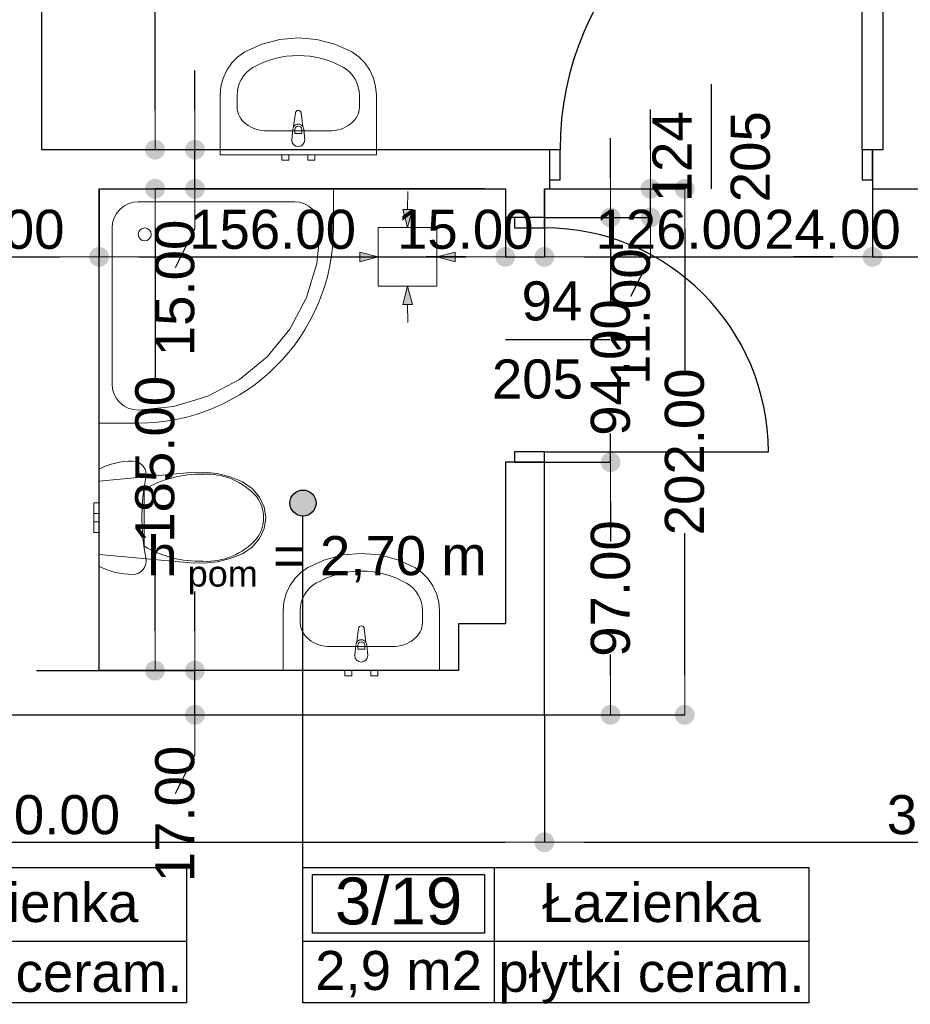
# Model space of a CAD drawing. Header units: millimetres. Extents: x -175445 to -20415, y -559200 to 231527.
# Tile 175 of 256: x -124056 to -120636, y -94928 to -91147. Entities that reach past the tile are written whole.
import ezdxf
from ezdxf.enums import TextEntityAlignment as Align

# ---------------------------------------------------------------- set-up
doc = ezdxf.new("R2010")
doc.units = ezdxf.units.MM
doc.header["$MEASUREMENT"] = 0
for name, color, linetype in [('Drzwi', 7, 'Continuous'), ('Linia', 7, 'Continuous'), ('Obiekt', 7, 'Continuous'), ('Polilinia', 7, 'Continuous'), ('Strefa', 7, 'Continuous'), ('Słup', 7, 'Continuous'), ('Tekst', 7, 'Continuous'), ('Wymiary', 63, 'Continuous'), ('Ściana', 7, 'Continuous')]:
    doc.layers.add(name, color=color, linetype=linetype)
doc.styles.add('Arial', font='txt')
doc.styles.add('Times new roman', font='txt')
doc.dimstyles.new('GENERATED_STYLE__1', dxfattribs={"dimtxt": 150, "dimasz": 152, "dimexe": 0.18, "dimexo": 0, "dimgap": 0.09, "dimtad": 1, "dimtih": 1, "dimtoh": 1, "dimlfac": 0.1, "dimzin": 0, "dimdsep": 46, "dimtxsty": 'Arial', "dimblk": 'ARROWHEAD_11', "dimblk1": 'ARROWHEAD_11', "dimblk2": 'ARROWHEAD_11', "dimcen": 0.09, "dimclrd": 114, "dimclre": 114, "dimclrt": 114, "dimazin": 0, "dimtfac": 1, "dimtdec": 4, "dimtmove": 0, "dimatfit": 3, "dimfxl": 1, "dimtolj": 1, "dimtzin": 0, "dimarcsym": 0})
doc.dimstyles.new('GENERATED_STYLE__3', dxfattribs={"dimtxt": 150, "dimasz": 152, "dimexe": 0.18, "dimexo": 0, "dimgap": 0.09, "dimtad": 1, "dimlfac": 0.1, "dimzin": 0, "dimdsep": 46, "dimtxsty": 'Arial', "dimblk": 'ARROWHEAD_11', "dimblk1": 'ARROWHEAD_11', "dimblk2": 'ARROWHEAD_11', "dimcen": 0.09, "dimclrd": 114, "dimclre": 114, "dimclrt": 114, "dimazin": 0, "dimtfac": 1, "dimtdec": 4, "dimtmove": 2, "dimatfit": 3, "dimfxl": 1, "dimtolj": 1, "dimtzin": 0, "dimarcsym": 0})

# ---------------------------------------------------------------- blocks, each defined once
blk = doc.blocks.new('Łazienka_3_18_20', base_point=(-118930.3, 34229.7))
at = {"layer": 'Strefa'}
for p, q in [((-119664.4, 34512.5), (-117722.1, 34512.5)), ((-119664.4, 33994), (-119664.4, 34512.5)), ((-119627.7, 34486.6), (-118967, 34486.6)), ((-119627.7, 34260.3), (-119627.7, 34486.6)), ((-118967, 34486.6), (-118967, 34260.3)), ((-118930.3, 34512.5), (-118930.3, 33994)), ((-117722.1, 34512.5), (-117722.1, 33994)), ((-118967, 34260.3), (-119627.7, 34260.3)), ((-119664.4, 34229.7), (-117722.1, 34229.7)), ((-117722.1, 33994), (-119664.4, 33994))]:
    blk.add_line(p, q, dxfattribs=at)
at = {"layer": 'Strefa', "style": 'Arial'}
for tag, height, p in [('ROOM_NUMBER', 180, (-119297.3, 34384.6)), ('ROOM_NAME', 150, (-118326.2, 34378.5)), ('ROOM_CALC_AREA', 150, (-119297.3, 34132.2)), ('floor_f', 150, (-118326.2, 34110.6))]:
    blk.add_attdef(tag, text='', height=height, dxfattribs=at).set_placement(p, align=Align.MIDDLE_CENTER)
blk = doc.blocks.new('Łazienka_3_19_21', base_point=(-116541.1, 34229.7))
at = {"layer": 'Strefa'}
for p, q in [((-117275.1, 34512.5), (-115332.9, 34512.5)), ((-117275.1, 33994), (-117275.1, 34512.5)), ((-117238.4, 34486.6), (-116577.8, 34486.6)), ((-117238.4, 34260.3), (-117238.4, 34486.6)), ((-116577.8, 34486.6), (-116577.8, 34260.3)), ((-116541.1, 34512.5), (-116541.1, 33994)), ((-115332.9, 34512.5), (-115332.9, 33994)), ((-116577.8, 34260.3), (-117238.4, 34260.3)), ((-117275.1, 34229.7), (-115332.9, 34229.7)), ((-115332.9, 33994), (-117275.1, 33994))]:
    blk.add_line(p, q, dxfattribs=at)
at = {"layer": 'Strefa', "style": 'Arial'}
for tag, height, p in [('ROOM_NUMBER', 180, (-116908.1, 34384.6)), ('ROOM_NAME', 150, (-115937, 34378.5)), ('ROOM_CALC_AREA', 150, (-116908.1, 34117.6)), ('floor_f', 150, (-115937, 34110.6))]:
    blk.add_attdef(tag, text='', height=height, dxfattribs=at).set_placement(p, align=Align.MIDDLE_CENTER)
blk = doc.blocks.new('ARROWHEAD_11')
at = {"color": 0, "linetype": 'Continuous', "lineweight": 0}
blk.add_line((0, 0), (-1, 0), dxfattribs=at)
at = {"color": 0, "linetype": 'Continuous', "lineweight": 0, "const_width": 0.25, "flags": 128}
blk.add_lwpolyline([(-0.125, 0, 1), (0.125, 0, 1)], format="xyb", close=True, dxfattribs=at)
blk = doc.blocks.new('*D3376')
at = {"layer": 'Defpoints', "color": 0}
for p in [(-122040.7, -92846.6), (-121786.7, -92846.6), (-122040.7, -93816.6)]:
    blk.add_point(p, dxfattribs=at)
at = {"layer": 'Wymiary', "color": 114, "lineweight": -2}
for p, q in [((-122040.7, -92846.6), (-121786.5, -92846.6)), ((-121786.7, -92998.6), (-121786.7, -93078.7)), ((-121786.7, -93664.6), (-121786.7, -93584.5)), ((-122040.7, -93816.6), (-121786.5, -93816.6))]:
    blk.add_line(p, q, dxfattribs=at)
at = {"layer": 'Wymiary', "color": 114, "lineweight": -2, "xscale": 152, "yscale": 152, "zscale": 152}
for p, rotation in [((-121786.7, -92846.6), 90), ((-121786.7, -93816.6), 270)]:
    blk.add_blockref('ARROWHEAD_11', p, dxfattribs=dict(at, rotation=rotation))
at = {"layer": 'Wymiary', "color": 114, "lineweight": 13, "insert": (-121786.7, -93331.6), "char_height": 150, "attachment_point": 5, "rotation": 90, "style": 'Arial'}
blk.add_mtext('\\A1;97.00', dxfattribs=at)
blk = doc.blocks.new('*D3377')
at = {"layer": 'Defpoints', "color": 0}
for p in [(-122040.7, -91906.6), (-121786.7, -91906.6), (-122040.7, -92846.6)]:
    blk.add_point(p, dxfattribs=at)
at = {"layer": 'Wymiary', "color": 114, "lineweight": -2}
for p, q in [((-121786.7, -91754.6), (-121786.7, -91602.6)), ((-122040.7, -91906.6), (-121786.5, -91906.6)), ((-121786.7, -91906.6), (-121786.7, -92230)), ((-121786.7, -92846.6), (-121786.7, -92735.8)), ((-122040.7, -92846.6), (-121786.5, -92846.6)), ((-121786.7, -92998.6), (-121786.7, -93150.6))]:
    blk.add_line(p, q, dxfattribs=at)
at = {"layer": 'Wymiary', "color": 114, "lineweight": -2, "xscale": 152, "yscale": 152, "zscale": 152}
for p, rotation in [((-121786.7, -91906.6), 270), ((-121786.7, -92846.6), 90)]:
    blk.add_blockref('ARROWHEAD_11', p, dxfattribs=dict(at, rotation=rotation))
at = {"layer": 'Wymiary', "color": 114, "lineweight": 13, "insert": (-121786.7, -92482.9), "char_height": 150, "attachment_point": 5, "rotation": 90, "style": 'Arial'}
blk.add_mtext('\\A1;94.00', dxfattribs=at)
blk = doc.blocks.new('*D3378')
at = {"layer": 'Defpoints', "color": 0}
for p in [(-122040.7, -91796.6), (-121633.4, -91796.6), (-122040.7, -91906.6)]:
    blk.add_point(p, dxfattribs=at)
at = {"layer": 'Wymiary', "color": 114, "lineweight": -2}
for p, q in [((-121633.4, -91644.6), (-121633.4, -91492.6)), ((-122040.7, -91796.6), (-121633.2, -91796.6)), ((-121633.4, -91906.6), (-121633.4, -91796.6)), ((-122040.7, -91906.6), (-121633.2, -91906.6)), ((-121633.4, -92058.6), (-121710.1, -92210.6))]:
    blk.add_line(p, q, dxfattribs=at)
at = {"layer": 'Wymiary', "color": 114, "lineweight": -2, "xscale": 152, "yscale": 152, "zscale": 152}
for p, rotation in [((-121633.4, -91796.6), 270), ((-121633.4, -91906.6), 90)]:
    blk.add_blockref('ARROWHEAD_11', p, dxfattribs=dict(at, rotation=rotation))
at = {"layer": 'Wymiary', "color": 114, "lineweight": 13, "insert": (-121710.1, -92287.3), "char_height": 150, "attachment_point": 5, "rotation": 90, "style": 'Arial'}
blk.add_mtext('\\A1;11.00', dxfattribs=at)
blk = doc.blocks.new('*D3379')
at = {"layer": 'Defpoints', "color": 0}
for p in [(-122040.7, -91796.6), (-121502.1, -91796.6), (-122040.7, -93816.6)]:
    blk.add_point(p, dxfattribs=at)
at = {"layer": 'Wymiary', "color": 114, "lineweight": -2}
for p, q in [((-122040.7, -91796.6), (-121502, -91796.6)), ((-121502.1, -91948.6), (-121502.1, -92494.1)), ((-121502.1, -93664.6), (-121502.1, -93119.1)), ((-122040.7, -93816.6), (-121502, -93816.6))]:
    blk.add_line(p, q, dxfattribs=at)
at = {"layer": 'Wymiary', "color": 114, "lineweight": -2, "xscale": 152, "yscale": 152, "zscale": 152}
for p, rotation in [((-121502.1, -91796.6), 90), ((-121502.1, -93816.6), 270)]:
    blk.add_blockref('ARROWHEAD_11', p, dxfattribs=dict(at, rotation=rotation))
at = {"layer": 'Wymiary', "color": 114, "lineweight": 13, "insert": (-121502.1, -92806.6), "char_height": 150, "attachment_point": 5, "rotation": 90, "style": 'Arial'}
blk.add_mtext('\\A1;202.00', dxfattribs=at)
blk = doc.blocks.new('*D3387')
at = {"layer": 'Defpoints', "color": 0}
for p in [(-123990.7, -93646.6), (-123382.6, -93646.6), (-123990.7, -93816.6)]:
    blk.add_point(p, dxfattribs=at)
at = {"layer": 'Wymiary', "color": 114, "lineweight": -2}
for p, q in [((-123382.6, -93494.6), (-123382.6, -93342.6)), ((-123990.7, -93646.6), (-123382.4, -93646.6)), ((-123382.6, -93816.6), (-123382.6, -93646.6)), ((-123990.7, -93816.6), (-123382.4, -93816.6)), ((-123382.6, -93968.6), (-123459.3, -94120.6))]:
    blk.add_line(p, q, dxfattribs=at)
at = {"layer": 'Wymiary', "color": 114, "lineweight": -2, "xscale": 152, "yscale": 152, "zscale": 152}
for p, rotation in [((-123382.6, -93646.6), 270), ((-123382.6, -93816.6), 90)]:
    blk.add_blockref('ARROWHEAD_11', p, dxfattribs=dict(at, rotation=rotation))
at = {"layer": 'Wymiary', "color": 114, "lineweight": 13, "insert": (-123459.3, -94197.3), "char_height": 150, "attachment_point": 5, "rotation": 90, "style": 'Arial'}
blk.add_mtext('\\A1;17.00', dxfattribs=at)
blk = doc.blocks.new('*D3388')
at = {"layer": 'Defpoints', "color": 0}
for p in [(-123536, -91796.6), (-122270.7, -91796.6), (-123990.7, -93646.6)]:
    blk.add_point(p, dxfattribs=at)
at = {"layer": 'Wymiary', "color": 114, "lineweight": -2}
for p, q in [((-122270.7, -91796.6), (-123536.2, -91796.6)), ((-123536, -91948.6), (-123536, -92531.3)), ((-123536, -93494.6), (-123536, -93139.6)), ((-123990.7, -93646.6), (-123535.8, -93646.6))]:
    blk.add_line(p, q, dxfattribs=at)
at = {"layer": 'Wymiary', "color": 114, "lineweight": -2, "xscale": 152, "yscale": 152, "zscale": 152}
for p, rotation in [((-123536, -91796.6), 90), ((-123536, -93646.6), 270)]:
    blk.add_blockref('ARROWHEAD_11', p, dxfattribs=dict(at, rotation=rotation))
at = {"layer": 'Wymiary', "color": 114, "lineweight": 13, "insert": (-123536, -92835.4), "char_height": 150, "attachment_point": 5, "rotation": 90, "style": 'Arial'}
blk.add_mtext('\\A1;185.00', dxfattribs=at)
blk = doc.blocks.new('*D3389')
at = {"layer": 'Defpoints', "color": 0}
for p in [(-123382.6, -91646.6), (-122270.7, -91646.6), (-122270.7, -91796.6)]:
    blk.add_point(p, dxfattribs=at)
at = {"layer": 'Wymiary', "color": 114, "lineweight": -2}
for p, q in [((-123382.6, -91494.6), (-123382.6, -91342.6)), ((-122270.7, -91646.6), (-123382.8, -91646.6)), ((-123382.6, -91796.6), (-123382.6, -91646.6)), ((-122270.7, -91796.6), (-123382.8, -91796.6)), ((-123382.6, -91948.6), (-123459.3, -92100.6))]:
    blk.add_line(p, q, dxfattribs=at)
at = {"layer": 'Wymiary', "color": 114, "lineweight": -2, "xscale": 152, "yscale": 152, "zscale": 152}
for p, rotation in [((-123382.6, -91646.6), 270), ((-123382.6, -91796.6), 90)]:
    blk.add_blockref('ARROWHEAD_11', p, dxfattribs=dict(at, rotation=rotation))
at = {"layer": 'Wymiary', "color": 114, "lineweight": 13, "insert": (-123459.3, -92177.3), "char_height": 150, "attachment_point": 5, "rotation": 90, "style": 'Arial'}
blk.add_mtext('\\A1;15.00', dxfattribs=at)
blk = doc.blocks.new('*D3390')
at = {"layer": 'Defpoints', "color": 0}
for p in [(-123970.7, -85886.9), (-123536, -85886.9), (-122270.7, -91646.6)]:
    blk.add_point(p, dxfattribs=at)
at = {"layer": 'Wymiary', "color": 114, "lineweight": -2}
for p, q in [((-123970.7, -85886.9), (-123535.8, -85886.9)), ((-123536, -86038.9), (-123536, -88601.7)), ((-123536, -91494.6), (-123536, -88931.8)), ((-122270.7, -91646.6), (-123536.2, -91646.6))]:
    blk.add_line(p, q, dxfattribs=at)
at = {"layer": 'Wymiary', "color": 114, "lineweight": -2, "xscale": 152, "yscale": 152, "zscale": 152}
for p, rotation in [((-123536, -85886.9), 90), ((-123536, -91646.6), 270)]:
    blk.add_blockref('ARROWHEAD_11', p, dxfattribs=dict(at, rotation=rotation))
at = {"layer": 'Wymiary', "color": 114, "lineweight": 13, "insert": (-123536, -88766.8), "char_height": 150, "attachment_point": 5, "rotation": 90, "style": 'Arial'}
blk.add_mtext('\\A1;572', dxfattribs=at)
blk = doc.blocks.new('*D3480')
at = {"layer": 'Defpoints', "color": 0}
for p in [(-125940.7, -93816.6), (-122040.7, -93816.6), (-122040.7, -94306)]:
    blk.add_point(p, dxfattribs=at)
at = {"layer": 'Wymiary', "color": 114, "lineweight": -2}
for p, q in [((-125940.7, -93816.6), (-125940.7, -94306.2)), ((-122040.7, -93816.6), (-122040.7, -94306.2)), ((-125788.7, -94306), (-122192.7, -94306))]:
    blk.add_line(p, q, dxfattribs=at)
at = {"layer": 'Wymiary', "color": 114, "lineweight": -2, "xscale": 152, "yscale": 152, "zscale": 152, "rotation": 180}
blk.add_blockref('ARROWHEAD_11', (-125940.7, -94306), dxfattribs=at)
at = {"layer": 'Wymiary', "color": 114, "lineweight": -2, "xscale": 152, "yscale": 152, "zscale": 152}
blk.add_blockref('ARROWHEAD_11', (-122040.7, -94306), dxfattribs=at)
at = {"layer": 'Wymiary', "color": 114, "lineweight": 13, "insert": (-123990.7, -94201), "char_height": 150, "attachment_point": 5, "style": 'Arial'}
blk.add_mtext('\\A1;390.00', dxfattribs=at)
blk = doc.blocks.new('*D3481')
at = {"layer": 'Defpoints', "color": 0}
for p in [(-122040.7, -93816.6), (-118770.7, -93816.6), (-118770.7, -94306)]:
    blk.add_point(p, dxfattribs=at)
at = {"layer": 'Wymiary', "color": 114, "lineweight": -2}
for p, q in [((-122040.7, -93816.6), (-122040.7, -94306.2)), ((-118770.7, -93816.6), (-118770.7, -94306.2)), ((-121888.7, -94306), (-118922.7, -94306))]:
    blk.add_line(p, q, dxfattribs=at)
at = {"layer": 'Wymiary', "color": 114, "lineweight": -2, "xscale": 152, "yscale": 152, "zscale": 152, "rotation": 180}
blk.add_blockref('ARROWHEAD_11', (-122040.7, -94306), dxfattribs=at)
at = {"layer": 'Wymiary', "color": 114, "lineweight": -2, "xscale": 152, "yscale": 152, "zscale": 152}
blk.add_blockref('ARROWHEAD_11', (-118770.7, -94306), dxfattribs=at)
at = {"layer": 'Wymiary', "color": 114, "lineweight": 13, "insert": (-120405.7, -94201), "char_height": 150, "attachment_point": 5, "style": 'Arial'}
blk.add_mtext('\\A1;327.00', dxfattribs=at)
blk = doc.blocks.new('*D3532')
at = {"layer": 'Defpoints', "color": 0}
for p in [(-123750.7, -91796.6), (-124540.7, -91976.6), (-123750.7, -92058.1)]:
    blk.add_point(p, dxfattribs=at)
at = {"layer": 'Wymiary', "color": 114, "lineweight": -2}
for p, q in [((-123750.7, -91796.6), (-123750.7, -92058.3)), ((-124540.7, -91976.6), (-124540.7, -92058.3)), ((-124388.7, -92058.1), (-123902.7, -92058.1))]:
    blk.add_line(p, q, dxfattribs=at)
at = {"layer": 'Wymiary', "color": 114, "lineweight": -2, "xscale": 152, "yscale": 152, "zscale": 152, "rotation": 180}
blk.add_blockref('ARROWHEAD_11', (-124540.7, -92058.1), dxfattribs=at)
at = {"layer": 'Wymiary', "color": 114, "lineweight": -2, "xscale": 152, "yscale": 152, "zscale": 152}
blk.add_blockref('ARROWHEAD_11', (-123750.7, -92058.1), dxfattribs=at)
at = {"layer": 'Wymiary', "color": 114, "lineweight": 13, "insert": (-124145.7, -91953.1), "char_height": 150, "attachment_point": 5, "style": 'Arial'}
blk.add_mtext('\\A1;79.00', dxfattribs=at)
blk = doc.blocks.new('*D3533')
at = {"layer": 'Defpoints', "color": 0}
for p in [(-123750.7, -91796.6), (-122190.7, -91796.6), (-122190.7, -92058.1)]:
    blk.add_point(p, dxfattribs=at)
at = {"layer": 'Wymiary', "color": 114, "lineweight": -2}
for p, q in [((-123750.7, -91796.6), (-123750.7, -92058.3)), ((-122190.7, -91796.6), (-122190.7, -92058.3)), ((-123598.7, -92058.1), (-122342.7, -92058.1))]:
    blk.add_line(p, q, dxfattribs=at)
at = {"layer": 'Wymiary', "color": 114, "lineweight": -2, "xscale": 152, "yscale": 152, "zscale": 152, "rotation": 180}
blk.add_blockref('ARROWHEAD_11', (-123750.7, -92058.1), dxfattribs=at)
at = {"layer": 'Wymiary', "color": 114, "lineweight": -2, "xscale": 152, "yscale": 152, "zscale": 152}
blk.add_blockref('ARROWHEAD_11', (-122190.7, -92058.1), dxfattribs=at)
at = {"layer": 'Wymiary', "color": 114, "lineweight": 13, "insert": (-123084.6, -91953.1), "char_height": 150, "attachment_point": 5, "style": 'Arial'}
blk.add_mtext('\\A1;156.00', dxfattribs=at)
blk = doc.blocks.new('*D3534')
at = {"layer": 'Defpoints', "color": 0}
for p in [(-122190.7, -91796.6), (-122040.7, -91796.6), (-122040.7, -92058.1)]:
    blk.add_point(p, dxfattribs=at)
at = {"layer": 'Wymiary', "color": 114, "lineweight": -2}
for p, q in [((-122190.7, -91796.6), (-122190.7, -92058.3)), ((-122040.7, -91796.6), (-122040.7, -92058.3)), ((-122342.7, -92058.1), (-122494.7, -92058.1)), ((-122190.7, -92058.1), (-122040.7, -92058.1)), ((-121888.7, -92058.1), (-121736.7, -92058.1))]:
    blk.add_line(p, q, dxfattribs=at)
at = {"layer": 'Wymiary', "color": 114, "lineweight": -2, "xscale": 152, "yscale": 152, "zscale": 152}
blk.add_blockref('ARROWHEAD_11', (-122190.7, -92058.1), dxfattribs=at)
at = {"layer": 'Wymiary', "color": 114, "lineweight": -2, "xscale": 152, "yscale": 152, "zscale": 152, "rotation": 180}
blk.add_blockref('ARROWHEAD_11', (-122040.7, -92058.1), dxfattribs=at)
at = {"layer": 'Wymiary', "color": 114, "lineweight": 13, "insert": (-122344.6, -91953.1), "char_height": 150, "attachment_point": 5, "style": 'Arial'}
blk.add_mtext('\\A1;15.00', dxfattribs=at)
blk = doc.blocks.new('*D3535')
at = {"layer": 'Defpoints', "color": 0}
for p in [(-122040.7, -91796.6), (-120780.7, -91796.6), (-120780.7, -92058.1)]:
    blk.add_point(p, dxfattribs=at)
at = {"layer": 'Wymiary', "color": 114, "lineweight": -2}
for p, q in [((-122040.7, -91796.6), (-122040.7, -92058.3)), ((-120780.7, -91796.6), (-120780.7, -92058.3)), ((-121888.7, -92058.1), (-120932.7, -92058.1))]:
    blk.add_line(p, q, dxfattribs=at)
at = {"layer": 'Wymiary', "color": 114, "lineweight": -2, "xscale": 152, "yscale": 152, "zscale": 152, "rotation": 180}
blk.add_blockref('ARROWHEAD_11', (-122040.7, -92058.1), dxfattribs=at)
at = {"layer": 'Wymiary', "color": 114, "lineweight": -2, "xscale": 152, "yscale": 152, "zscale": 152}
blk.add_blockref('ARROWHEAD_11', (-120780.7, -92058.1), dxfattribs=at)
at = {"layer": 'Wymiary', "color": 114, "lineweight": 13, "insert": (-121524.6, -91953.1), "char_height": 150, "attachment_point": 5, "style": 'Arial'}
blk.add_mtext('\\A1;126.00', dxfattribs=at)
blk = doc.blocks.new('*D3536')
at = {"layer": 'Defpoints', "color": 0}
for p in [(-120780.7, -91796.6), (-120540.7, -91796.6), (-120540.7, -92058.1)]:
    blk.add_point(p, dxfattribs=at)
at = {"layer": 'Wymiary', "color": 114, "lineweight": -2}
for p, q in [((-120780.7, -91796.6), (-120780.7, -92058.3)), ((-120540.7, -91796.6), (-120540.7, -92058.3)), ((-120932.7, -92058.1), (-121084.7, -92058.1)), ((-120780.7, -92058.1), (-120540.7, -92058.1)), ((-120388.7, -92058.1), (-120236.7, -92058.1))]:
    blk.add_line(p, q, dxfattribs=at)
at = {"layer": 'Wymiary', "color": 114, "lineweight": -2, "xscale": 152, "yscale": 152, "zscale": 152}
blk.add_blockref('ARROWHEAD_11', (-120780.7, -92058.1), dxfattribs=at)
at = {"layer": 'Wymiary', "color": 114, "lineweight": -2, "xscale": 152, "yscale": 152, "zscale": 152, "rotation": 180}
blk.add_blockref('ARROWHEAD_11', (-120540.7, -92058.1), dxfattribs=at)
at = {"layer": 'Wymiary', "color": 114, "lineweight": 13, "insert": (-120934.6, -91953.1), "char_height": 150, "attachment_point": 5, "style": 'Arial'}
blk.add_mtext('\\A1;24.00', dxfattribs=at)

msp = doc.modelspace()

# ---------------------------------------------------------------- hatches: boundary and pattern name
at = {"layer": 'Linia', "linetype": 'Continuous', "lineweight": 13}
for points in [[(-122566.014, -91945.594), (-122547.171, -91875.643), (-122584.671, -91875.593)], [(-122678.965, -92058.094), (-122748.941, -92039.344), (-122748.941, -92076.844)], [(-122453.665, -92058.094), (-122383.689, -92076.844), (-122383.689, -92039.344)], [(-122566.014, -92170.594), (-122584.671, -92240.594), (-122547.171, -92240.544)]]:
    msp.add_hatch(color=150, dxfattribs=at).paths.add_polyline_path(points)
at = {"layer": 'Polilinia', "linetype": 'Continuous'}
msp.add_hatch(color=256, dxfattribs=at).paths.add_polyline_path([(-122917.863, -93003.243), (-122921.669, -92984.109), (-122932.508, -92967.888), (-122948.729, -92957.049), (-122967.863, -92953.243), (-122986.998, -92957.049), (-123003.219, -92967.888), (-123014.057, -92984.109), (-123017.863, -93003.243), (-123014.057, -93022.378), (-123003.219, -93038.599), (-122986.998, -93049.437), (-122967.863, -93053.243), (-122948.729, -93049.437), (-122932.508, -93038.599), (-122921.669, -93022.378)])

# ---------------------------------------------------------------- linework, layer by layer
at = {"layer": 'Drzwi'}
for p, q in [((-120820.722, -91646.604), (-120820.722, -90486.604)), ((-121980.722, -91646.604), (-122020.722, -91646.604)), ((-122020.722, -91646.604), (-122020.722, -91761.604)), ((-122020.722, -91646.604), (-122020.722, -91761.604)), ((-121980.722, -91761.604), (-121980.722, -91646.604)), ((-120780.722, -91646.604), (-120820.722, -91646.604)), ((-120820.722, -91646.604), (-120820.722, -91761.604)), ((-120780.722, -91761.604), (-120780.722, -91646.604)), ((-120780.722, -91646.604), (-120780.722, -91761.604)), ((-122020.722, -91761.604), (-121980.722, -91761.604)), ((-120820.722, -91761.604), (-120780.722, -91761.604)), ((-122155.722, -91906.604), (-122155.722, -91946.604)), ((-122040.722, -91906.604), (-122155.722, -91906.604)), ((-122040.722, -91906.604), (-122155.722, -91906.604)), ((-122040.722, -91946.604), (-122040.722, -91906.604)), ((-122155.722, -91946.604), (-122040.722, -91946.604)), ((-122040.722, -92806.604), (-122155.722, -92806.604)), ((-122155.722, -92806.604), (-122155.722, -92846.604)), ((-122040.722, -92846.604), (-122040.722, -92806.604)), ((-122040.722, -92806.604), (-121180.722, -92806.604)), ((-122155.722, -92846.604), (-122040.722, -92846.604)), ((-122040.722, -92846.604), (-122155.722, -92846.604))]:
    msp.add_line(p, q, dxfattribs=at)
for centre, radius, start, end in [((-120820.722, -91646.604), 1160, 90, 180), ((-122040.722, -92806.604), 860, 0, 90)]:
    msp.add_arc(centre, radius, start, end, dxfattribs=at)
at = {"layer": 'Linia', "color": 150, "lineweight": 13}
for p, q in [((-122565.829, -91806.703), (-122565.921, -91875.618)), ((-122566.014, -91945.594), (-122584.671, -91875.593)), ((-122584.671, -91875.593), (-122547.171, -91875.643)), ((-122566.014, -91945.594), (-122547.171, -91875.643)), ((-122453.665, -91945.744), (-122678.665, -91945.744)), ((-122678.665, -91945.744), (-122678.665, -92170.444)), ((-122453.665, -92170.444), (-122453.665, -91945.744)), ((-122817.855, -92058.094), (-122748.941, -92058.094)), ((-122678.965, -92058.094), (-122748.941, -92039.344)), ((-122748.941, -92076.844), (-122748.941, -92039.344)), ((-122678.965, -92058.094), (-122748.941, -92076.844)), ((-122453.665, -92058.094), (-122383.689, -92039.344)), ((-122453.665, -92058.094), (-122383.689, -92076.844)), ((-122383.689, -92039.344), (-122383.689, -92076.844)), ((-122314.774, -92058.094), (-122383.689, -92058.094)), ((-122678.665, -92170.744), (-122453.665, -92170.744)), ((-122566.014, -92170.594), (-122584.671, -92240.594)), ((-122566.014, -92170.594), (-122547.171, -92240.544)), ((-122547.171, -92240.544), (-122584.671, -92240.594)), ((-122565.829, -92309.484), (-122565.921, -92240.569))]:
    msp.add_line(p, q, dxfattribs=at)
at = {"layer": 'Obiekt', "color": 8, "lineweight": 5}
for p, q in [((-123125.962, -91241.072), (-123056.942, -91222.773)), ((-123056.942, -91222.773), (-122985.98, -91216.618)), ((-122985.98, -91216.618), (-122915.019, -91222.773)), ((-122915.019, -91222.773), (-122845.998, -91241.072)), ((-123218.132, -91289.744), (-123191.154, -91271.014)), ((-123191.154, -91271.014), (-123125.962, -91241.072)), ((-122845.998, -91241.072), (-122780.806, -91271.014)), ((-122780.806, -91271.014), (-122753.828, -91289.744)), ((-123241.49, -91313.197), (-123218.132, -91289.744)), ((-122753.828, -91289.744), (-122730.471, -91313.197)), ((-123274.493, -91371.147), (-123260.479, -91340.624)), ((-123260.479, -91340.624), (-123241.49, -91313.197)), ((-122730.471, -91313.197), (-122711.482, -91340.624)), ((-122711.482, -91340.624), (-122697.467, -91371.147)), ((-123283.085, -91403.791), (-123274.493, -91371.147)), ((-122697.467, -91371.147), (-122688.875, -91403.791)), ((-123285.98, -91437.514), (-123283.085, -91403.791)), ((-122688.875, -91403.791), (-122685.98, -91437.514)), ((-123285.98, -91666.604), (-123285.98, -91437.514)), ((-123220.763, -91483.332), (-123220.763, -91437.514)), ((-122751.198, -91483.332), (-122751.198, -91437.514)), ((-122685.98, -91437.514), (-122685.98, -91666.604)), ((-123003.71, -91557.82), (-122997.08, -91504.886)), ((-122974.88, -91504.886), (-122968.251, -91557.82)), ((-122867.154, -91574.286), (-123104.806, -91574.286)), ((-123010.98, -91609.286), (-123006.98, -91567.333)), ((-122999.58, -91569.505), (-122999.58, -91584.376)), ((-122972.38, -91584.376), (-122972.38, -91569.505)), ((-122964.98, -91567.333), (-122960.98, -91609.286)), ((-122999.58, -91584.376), (-122972.38, -91584.376)), ((-122685.98, -91666.604), (-123285.98, -91666.604)), ((-123049.48, -91686.604), (-123049.48, -91666.604)), ((-123049.48, -91666.604), (-123022.48, -91666.604)), ((-123022.48, -91686.604), (-123049.48, -91686.604)), ((-123022.48, -91666.604), (-123022.48, -91686.604)), ((-122949.48, -91686.604), (-122949.48, -91666.604)), ((-122949.48, -91666.604), (-122922.48, -91666.604)), ((-122922.48, -91686.604), (-122949.48, -91686.604)), ((-122922.48, -91666.604), (-122922.48, -91686.604)), ((-122850.722, -91796.604), (-123750.722, -91796.604)), ((-123750.722, -91796.604), (-123750.722, -92696.604)), ((-122850.722, -91946.604), (-122850.722, -91796.604)), ((-123671.433, -91875.894), (-123683.869, -91891.047)), ((-123656.279, -91863.457), (-123671.433, -91875.894)), ((-123638.99, -91854.216), (-123656.279, -91863.457)), ((-123620.231, -91848.526), (-123638.99, -91854.216)), ((-123600.722, -91846.604), (-123620.231, -91848.526)), ((-123000.722, -91846.604), (-123600.722, -91846.604)), ((-122981.213, -91848.526), (-123000.722, -91846.604)), ((-122962.454, -91854.216), (-122981.213, -91848.526)), ((-122945.165, -91863.457), (-122962.454, -91854.216)), ((-122930.011, -91875.894), (-122945.165, -91863.457)), ((-122917.575, -91891.047), (-122930.011, -91875.894)), ((-123693.11, -91908.336), (-123698.801, -91927.095)), ((-123683.869, -91891.047), (-123693.11, -91908.336)), ((-122908.334, -91908.336), (-122917.575, -91891.047)), ((-122902.644, -91927.095), (-122908.334, -91908.336)), ((-123698.801, -91927.095), (-123700.722, -91946.604)), ((-123700.722, -91946.604), (-123700.722, -92546.604)), ((-123700.722, -91946.604), (-123700.722, -92546.604)), ((-123700.722, -92546.604), (-123700.722, -91946.604)), ((-122914.172, -92083.168), (-122900.722, -91946.604)), ((-122900.722, -91946.604), (-122902.644, -91927.095)), ((-122954.006, -92214.483), (-122914.172, -92083.168)), ((-123018.693, -92335.504), (-122954.006, -92214.483)), ((-123105.747, -92441.579), (-123018.693, -92335.504)), ((-123211.823, -92528.633), (-123105.747, -92441.579)), ((-123700.722, -92546.604), (-123698.801, -92566.113)), ((-123332.844, -92593.32), (-123211.823, -92528.633)), ((-123698.801, -92566.113), (-123693.11, -92584.873)), ((-123693.11, -92584.873), (-123683.869, -92602.161)), ((-123464.159, -92633.154), (-123332.844, -92593.32)), ((-123683.869, -92602.161), (-123671.433, -92617.315)), ((-123671.433, -92617.315), (-123656.279, -92629.751)), ((-123656.279, -92629.751), (-123638.99, -92638.992)), ((-123600.722, -92646.604), (-123464.159, -92633.154)), ((-123638.99, -92638.992), (-123620.231, -92644.683)), ((-123620.231, -92644.683), (-123600.722, -92646.604)), ((-123750.722, -92696.604), (-123600.722, -92696.604)), ((-123735.647, -92865.945), (-123720.182, -92859.74)), ((-123720.182, -92859.74), (-123704.38, -92854.454)), ((-123704.38, -92854.454), (-123688.295, -92850.104)), ((-123688.295, -92850.104), (-123671.983, -92846.704)), ((-123671.983, -92846.704), (-123655.499, -92844.268)), ((-123655.499, -92844.268), (-123638.901, -92842.803)), ((-123638.901, -92842.803), (-123622.246, -92842.314)), ((-123622.246, -92842.314), (-123610.711, -92843.597)), ((-123610.711, -92843.597), (-123599.74, -92847.382)), ((-123599.74, -92847.382), (-123589.867, -92853.485)), ((-123589.867, -92853.485), (-123581.576, -92861.607)), ((-123750.722, -92873.046), (-123735.647, -92865.945)), ((-123750.722, -93246.583), (-123750.722, -92873.046)), ((-123750.722, -92918.84), (-123400.339, -92886.466)), ((-123581.576, -92861.607), (-123575.269, -92871.352)), ((-123575.269, -92871.352), (-123571.256, -92882.244)), ((-123571.256, -92882.244), (-123569.732, -92893.753)), ((-123569.732, -92893.753), (-123570.772, -92905.315)), ((-123400.339, -92886.466), (-123348.642, -92884.903)), ((-123348.642, -92884.903), (-123297.297, -92890.391)), ((-123297.297, -92890.391), (-123247.55, -92902.796)), ((-123750.722, -93200.789), (-123750.722, -92918.84)), ((-123570.772, -92905.315), (-123577.554, -92943.599)), ((-123247.55, -92902.796), (-123200.612, -92921.817)), ((-123200.612, -92921.817), (-123163.416, -92947.414)), ((-123577.554, -92943.599), (-123582.41, -92982.175)), ((-123577.679, -93059.814), (-123577.679, -92950.873)), ((-123163.416, -92947.414), (-123134.898, -92980.457)), ((-123770.722, -93002.814), (-123770.722, -93019.509)), ((-123750.722, -93002.814), (-123770.722, -93002.814)), ((-123750.722, -93002.814), (-123750.722, -93019.509)), ((-123582.41, -92982.175), (-123585.329, -93020.946)), ((-123134.898, -92980.457), (-123116.938, -93018.766)), ((-123770.722, -93019.509), (-123770.722, -93043.814)), ((-123770.722, -93043.814), (-123770.722, -93048.501)), ((-123750.722, -93043.814), (-123770.722, -93043.814)), ((-123770.722, -93048.501), (-123770.722, -93059.814)), ((-123750.722, -93019.509), (-123750.722, -93043.814)), ((-123750.722, -93043.814), (-123750.722, -93048.501)), ((-123750.722, -93048.501), (-123750.722, -93059.814)), ((-123585.329, -93020.946), (-123586.302, -93059.814)), ((-123116.938, -93018.766), (-123110.721, -93059.814)), ((-123770.722, -93059.814), (-123770.722, -93071.128)), ((-123770.722, -93071.128), (-123770.722, -93075.814)), ((-123750.722, -93075.814), (-123770.722, -93075.814)), ((-123770.722, -93075.814), (-123770.722, -93100.119)), ((-123750.722, -93059.814), (-123750.722, -93071.128)), ((-123750.722, -93071.128), (-123750.722, -93075.814)), ((-123750.722, -93075.814), (-123750.722, -93100.119)), ((-123586.302, -93059.814), (-123585.329, -93098.683)), ((-123577.679, -93168.756), (-123577.679, -93059.814)), ((-123119.361, -93059.815), (-123119.361, -93059.814)), ((-123110.721, -93059.814), (-123116.938, -93100.863)), ((-123770.722, -93100.119), (-123770.722, -93116.814)), ((-123750.722, -93116.814), (-123770.722, -93116.814)), ((-123750.722, -93100.119), (-123750.722, -93116.814)), ((-123585.329, -93098.683), (-123582.41, -93137.454)), ((-123116.938, -93100.863), (-123134.898, -93139.171)), ((-123582.41, -93137.454), (-123577.554, -93176.03)), ((-123134.898, -93139.171), (-123163.416, -93172.214)), ((-123146.172, -93140.89), (-123146.173, -93140.891)), ((-123400.339, -93233.163), (-123750.722, -93200.789)), ((-123577.554, -93176.03), (-123570.772, -93214.314)), ((-123200.612, -93197.812), (-123247.55, -93216.833)), ((-123163.416, -93172.214), (-123200.612, -93197.812)), ((-122814.817, -93202.773), (-122743.856, -93196.618)), ((-122743.856, -93196.618), (-122672.894, -93202.773)), ((-123571.256, -93237.384), (-123575.269, -93248.277)), ((-123569.732, -93225.876), (-123571.256, -93237.384)), ((-123570.772, -93214.314), (-123569.732, -93225.876)), ((-123348.642, -93234.726), (-123400.339, -93233.163)), ((-123297.297, -93229.238), (-123348.642, -93234.726)), ((-123247.55, -93216.833), (-123297.297, -93229.238)), ((-122949.029, -93251.014), (-122883.838, -93221.072)), ((-122883.838, -93221.072), (-122814.817, -93202.773)), ((-122672.894, -93202.773), (-122603.874, -93221.072)), ((-122603.874, -93221.072), (-122538.682, -93251.014)), ((-123735.647, -93253.684), (-123750.722, -93246.583)), ((-123720.182, -93259.888), (-123735.647, -93253.684)), ((-123704.38, -93265.175), (-123720.182, -93259.888)), ((-123688.295, -93269.525), (-123704.38, -93265.175)), ((-123671.983, -93272.924), (-123688.295, -93269.525)), ((-123655.499, -93275.361), (-123671.983, -93272.924)), ((-123638.901, -93276.826), (-123655.499, -93275.361)), ((-123622.246, -93277.315), (-123638.901, -93276.826)), ((-123610.711, -93276.032), (-123622.246, -93277.315)), ((-123599.74, -93272.247), (-123610.711, -93276.032)), ((-123589.867, -93266.144), (-123599.74, -93272.247)), ((-123581.576, -93258.022), (-123589.867, -93266.144)), ((-123575.269, -93248.277), (-123581.576, -93258.022)), ((-122999.365, -93293.197), (-122976.008, -93269.744)), ((-122976.008, -93269.744), (-122949.029, -93251.014)), ((-122538.682, -93251.014), (-122511.703, -93269.744)), ((-122511.703, -93269.744), (-122488.346, -93293.197)), ((-123018.354, -93320.624), (-122999.365, -93293.197)), ((-122488.346, -93293.197), (-122469.357, -93320.624)), ((-123040.961, -93383.791), (-123032.369, -93351.147)), ((-123032.369, -93351.147), (-123018.354, -93320.624)), ((-122469.357, -93320.624), (-122455.342, -93351.147)), ((-122455.342, -93351.147), (-122446.75, -93383.791)), ((-123043.856, -93417.514), (-123040.961, -93383.791)), ((-122446.75, -93383.791), (-122443.856, -93417.514)), ((-123043.856, -93646.604), (-123043.856, -93417.514)), ((-122978.638, -93463.332), (-122978.638, -93417.514)), ((-122509.073, -93463.332), (-122509.073, -93417.514)), ((-122443.856, -93417.514), (-122443.856, -93646.604)), ((-122761.585, -93537.82), (-122754.956, -93484.886)), ((-122732.756, -93484.886), (-122726.126, -93537.82)), ((-122625.029, -93554.286), (-122862.682, -93554.286)), ((-122768.856, -93589.286), (-122764.856, -93547.333)), ((-122757.456, -93549.505), (-122757.456, -93564.376)), ((-122757.456, -93564.376), (-122730.256, -93564.376)), ((-122730.256, -93564.376), (-122730.256, -93549.505)), ((-122722.856, -93547.333), (-122718.856, -93589.286)), ((-122443.856, -93646.604), (-123043.856, -93646.604)), ((-122807.356, -93666.604), (-122807.356, -93646.604)), ((-122807.356, -93646.604), (-122780.356, -93646.604)), ((-122780.356, -93646.604), (-122780.356, -93666.604)), ((-122707.356, -93666.604), (-122707.356, -93646.604)), ((-122707.356, -93646.604), (-122680.356, -93646.604)), ((-122680.356, -93646.604), (-122680.356, -93666.604)), ((-122780.356, -93666.604), (-122807.356, -93666.604)), ((-122680.356, -93666.604), (-122707.356, -93666.604))]:
    msp.add_line(p, q, dxfattribs=at)
at = {"layer": 'Obiekt'}
for p, q in [((-121400.722, -91395.226), (-121400.722, -91796.604)), ((-121789.344, -92376.604), (-122190.722, -92376.604))]:
    msp.add_line(p, q, dxfattribs=at)
at = {"layer": 'Obiekt', "color": 8, "lineweight": 5}
msp.add_circle((-123575.722, -91971.604), 25, dxfattribs=at)
for centre, radius, start, end in [((-122985.98, -91506.276), 11.187, 7.138925, 172.861075), ((-122985.98, -91569.233), 21.086, 147.228975, 174.830393), ((-122985.98, -91569.233), 21.086, 32.771025, 147.228975), ((-122985.98, -91569.505), 13.6, 0, 180), ((-122985.98, -91569.233), 21.086, 5.169607, 32.771025), ((-122985.98, -91609.286), 25, 180, 0), ((-123600.722, -91946.604), 750, 270, 0), ((-123362.785, -93317.91), 425.383, 88.646069, 120.348234), ((-123338.419, -93149.275), 256.976, 41.575502, 93.195152), ((-123257.967, -93060.627), 138.565, 0.335586, 36.222804), ((-123257.964, -93059.002), 138.562, 323.777189, 359.664406), ((-123338.419, -92970.354), 256.976, 266.804848, 318.424498), ((-123362.785, -92801.719), 425.383, 239.651766, 271.353931), ((-122743.856, -93486.276), 11.187, 7.138925, 172.861075), ((-122743.856, -93549.233), 21.086, 147.228975, 174.830393), ((-122743.856, -93549.233), 21.086, 32.771025, 147.228975), ((-122743.856, -93549.505), 13.6, 0, 180), ((-122743.856, -93549.233), 21.086, 5.169607, 32.771025), ((-122743.856, -93589.286), 25, 180, 0)]:
    msp.add_arc(centre, radius, start, end, dxfattribs=at)
for centre, major_axis, ratio, start_param, end_param in [((-122985.98, -91666.604), (0, 381.818), 0.95652174, 5.78621047, 6.78016015), ((-123104.832, -91437.514), (0, 121.2), 0.95652174, 0.49697483, 1.57079633), ((-122867.128, -91437.514), (0, 121.2), 0.95652174, 4.71238898, 5.78621048), ((-123104.676, -91483.332), (116.066, 0), 0.78364566, 3.14159265, 4.71238898), ((-122867.285, -91483.332), (116.066, 0), 0.78364566, 4.71238898, 6.28318531), ((-122743.856, -93646.604), (0, 381.818), 0.95652174, 5.78621047, 6.78016015), ((-122862.708, -93417.514), (0, 121.2), 0.95652174, 0.49697483, 1.57079633), ((-122625.003, -93417.514), (0, 121.2), 0.95652174, 4.71238898, 5.78621048), ((-122862.551, -93463.332), (116.066, 0), 0.78364566, 3.14159265, 4.71238898), ((-122625.16, -93463.332), (116.066, 0), 0.78364566, 4.71238898, 6.28318531)]:
    msp.add_ellipse(centre, major_axis=major_axis, ratio=ratio, start_param=start_param, end_param=end_param, dxfattribs=at)
for p in [(-122974.88, -91504.886), (-123003.71, -91557.82), (-122964.98, -91567.333), (-123010.98, -91609.286), (-123352.737, -92892.778), (-123146.173, -92978.738), (-123577.679, -93168.756), (-123352.737, -93226.851), (-122732.756, -93484.886), (-122761.585, -93537.82), (-122722.856, -93547.333), (-122768.856, -93589.286)]:
    msp.add_point(p, dxfattribs=at)
at = {"layer": 'Polilinia', "flags": 128}
msp.add_lwpolyline([(-122967.863, -94403.358), (-122967.863, -93053.243)], dxfattribs=at)
at = {"layer": 'Polilinia'}
msp.add_circle((-122967.863, -93003.243), 50, dxfattribs=at)
at = {"layer": 'Słup'}
for p, q in [((-122370.722, -93466.604), (-122370.722, -93646.604)), ((-122190.722, -93466.604), (-122370.722, -93466.604))]:
    msp.add_line(p, q, dxfattribs=at)
at = {"layer": 'Ściana'}
for p, q in [((-122020.722, -91646.604), (-122020.722, -91761.604)), ((-120780.722, -91646.604), (-120780.722, -91761.604)), ((-122020.722, -91761.604), (-122020.722, -91796.604)), ((-120780.722, -91761.604), (-120780.722, -91796.604)), ((-122155.722, -91906.604), (-122190.722, -91906.604)), ((-122040.722, -91906.604), (-122155.722, -91906.604)), ((-122155.722, -92846.604), (-122190.722, -92846.604)), ((-122040.722, -92846.604), (-122155.722, -92846.604))]:
    msp.add_line(p, q, dxfattribs=at)
at = {"layer": 'Ściana', "flags": 128}
for points in [[(-123970.722, -91646.604), (-123970.722, -85886.924)], [(-120740.722, -86361.086), (-120740.722, -91646.604)], [(-122020.722, -91646.604), (-123970.722, -91646.604)], [(-120740.722, -91646.604), (-120780.722, -91646.604)], [(-123750.722, -91796.604), (-122190.722, -91796.604)], [(-123750.722, -93646.604), (-123750.722, -91796.604)], [(-122190.722, -91796.604), (-122190.722, -91906.604)], [(-122040.722, -91906.604), (-122040.722, -91796.604)], [(-122040.722, -91796.604), (-122020.722, -91796.604)], [(-120780.722, -91796.604), (-120570.722, -91796.604)], [(-122190.722, -92846.604), (-122190.722, -93466.604)], [(-122040.722, -93816.604), (-122040.722, -92846.604)], [(-122370.722, -93646.604), (-123750.722, -93646.604)], [(-125940.722, -93816.604), (-122040.722, -93816.604)]]:
    msp.add_lwpolyline(points, dxfattribs=at)

# ---------------------------------------------------------------- block references
at = {"layer": 'Strefa'}
ref = msp.add_blockref('Łazienka_3_18_20', (-124623.062, -94686.216), dxfattribs=at)
ref.add_attrib('ROOM_NAME', 'Łazienka', dxfattribs={"color": 7, "height": 150, "style": 'Arial'}).set_placement((-124018.979, -94537.398), align=Align.MIDDLE_CENTER)
ref.add_attrib('ROOM_NUMBER', '3/18', dxfattribs={"color": 7, "height": 180, "style": 'Arial'}).set_placement((-124990.082, -94531.329), align=Align.MIDDLE_CENTER)
ref.add_attrib('ROOM_CALC_AREA', '2 m2', dxfattribs={"color": 7, "height": 150, "style": 'Arial'}).set_placement((-124990.082, -94783.715), align=Align.MIDDLE_CENTER)
ref.add_attrib('floor_f', 'płytki ceram.', dxfattribs={"color": 7, "height": 150, "style": 'Arial'}).set_placement((-124018.979, -94805.315), align=Align.MIDDLE_CENTER)
ref = msp.add_blockref('Łazienka_3_19_21', (-122233.822, -94686.216), dxfattribs=at)
ref.add_attrib('ROOM_NAME', 'Łazienka', dxfattribs={"color": 7, "height": 150, "style": 'Arial'}).set_placement((-121629.74, -94537.398), align=Align.MIDDLE_CENTER)
ref.add_attrib('ROOM_NUMBER', '3/19', dxfattribs={"color": 7, "height": 180, "style": 'Arial'}).set_placement((-122600.843, -94531.329), align=Align.MIDDLE_CENTER)
ref.add_attrib('ROOM_CALC_AREA', '2,9 m2', dxfattribs={"color": 7, "height": 150, "style": 'Arial'}).set_placement((-122600.843, -94798.269), align=Align.MIDDLE_CENTER)
ref.add_attrib('floor_f', 'płytki ceram.', dxfattribs={"color": 7, "height": 150, "style": 'Arial'}).set_placement((-121629.74, -94805.315), align=Align.MIDDLE_CENTER)

# ---------------------------------------------------------------- texts
at = {"layer": 'Obiekt', "char_height": 150, "attachment_point": 7, "rotation": 90, "style": 'Arial'}
for s, insert in [('\\A1;{\\fArial|b0|i0|c238|p38;124}', (-121475.723, -91848.265)), ('\\A1;{\\fArial|b0|i0|c238|p38;205}', (-121173.254, -91848.265))]:
    msp.add_mtext(s, dxfattribs=dict(at, insert=insert))
at = {"layer": 'Obiekt', "char_height": 150, "attachment_point": 7, "style": 'Arial'}
for s, insert in [('\\A1;{\\fArial|b0|i0|c238|p38;94}', (-122128.554, -92304.072)), ('\\A1;{\\fArial|b0|i0|c238|p38;205}', (-122242.383, -92604.072))]:
    msp.add_mtext(s, dxfattribs=dict(at, insert=insert))
at = {"layer": 'Tekst', "insert": (-122913.819, -93086.495), "char_height": 150, "attachment_point": 2, "style": 'Times new roman'}
msp.add_mtext('\\A1;{\\fArial|b0|i0|c0|p38;h\\fArial|b0|i0|c0|p38;\\A1{\\H.66x;\\S ^  pom;}\\fArial|b0|i0|c0|p38; = 2,70 m}', dxfattribs=at)

# ---------------------------------------------------------------- dimensions: what is measured, and where the dimension line sits
at = {"layer": 'Wymiary', "color": 114, "lineweight": 13}
dim = msp.add_linear_dim(base=(-123535.977, -85886.924), p1=(-122270.722, -91646.604), p2=(-123970.722, -85886.924), angle=90, text='572', dimstyle='GENERATED_STYLE__1', dxfattribs=at)
dim.commit()
dim.dimension.update_dxf_attribs({"geometry": '*D3390', "text_midpoint": (-123535.977, -88766.764), "dimtype": 160, "text_rotation": 90})
for base, p1, p2, picture, middle in [((-123382.625, -91646.604), (-122270.722, -91796.604), (-122270.722, -91646.604), '*D3389', (-123459.301, -92177.28)), ((-121633.374, -91796.604), (-122040.722, -91906.604), (-122040.722, -91796.604), '*D3378', (-121710.05, -92287.28)), ((-121786.726, -91906.604), (-122040.722, -92846.604), (-122040.722, -91906.604), '*D3377', (-121786.726, -92482.891)), ((-123535.977, -91796.604), (-123990.722, -93646.604), (-122270.722, -91796.604), '*D3388', (-123535.977, -92835.433)), ((-121502.149, -91796.604), (-122040.722, -93816.604), (-122040.722, -91796.604), '*D3379', (-121502.149, -92806.604)), ((-121786.726, -92846.604), (-122040.722, -93816.604), (-122040.722, -92846.604), '*D3376', (-121786.726, -93331.604)), ((-123382.625, -93646.604), (-123990.722, -93816.604), (-123990.722, -93646.604), '*D3387', (-123459.301, -94197.28))]:
    dim = msp.add_linear_dim(base=base, p1=p1, p2=p2, angle=90, dimstyle='GENERATED_STYLE__1', dxfattribs=at)
    dim.commit()
    dim.dimension.update_dxf_attribs({"geometry": picture, "text_midpoint": middle, "dimtype": 160, "text_rotation": 90})
for base, p1, p2, picture, middle in [((-123750.722, -92058.094), (-124540.722, -91976.604), (-123750.722, -91796.604), '*D3532', (-124145.722, -91953.094)), ((-122190.722, -92058.094), (-123750.722, -91796.604), (-122190.722, -91796.604), '*D3533', (-123084.551, -91953.094)), ((-122040.722, -92058.094), (-122190.722, -91796.604), (-122040.722, -91796.604), '*D3534', (-122344.551, -91953.094)), ((-120780.722, -92058.094), (-122040.722, -91796.604), (-120780.722, -91796.604), '*D3535', (-121524.551, -91953.094)), ((-120540.722, -92058.094), (-120780.722, -91796.604), (-120540.722, -91796.604), '*D3536', (-120934.551, -91953.094)), ((-122040.722, -94305.976), (-125940.722, -93816.604), (-122040.722, -93816.604), '*D3480', (-123990.722, -94200.976)), ((-118770.722, -94305.976), (-122040.722, -93816.604), (-118770.722, -93816.604), '*D3481', (-120405.722, -94200.976))]:
    dim = msp.add_linear_dim(base=base, p1=p1, p2=p2, dimstyle='GENERATED_STYLE__3', dxfattribs=at)
    dim.commit()
    dim.dimension.update_dxf_attribs({"geometry": picture, "text_midpoint": middle, "dimtype": 160})

doc.saveas('drawing.dxf')
